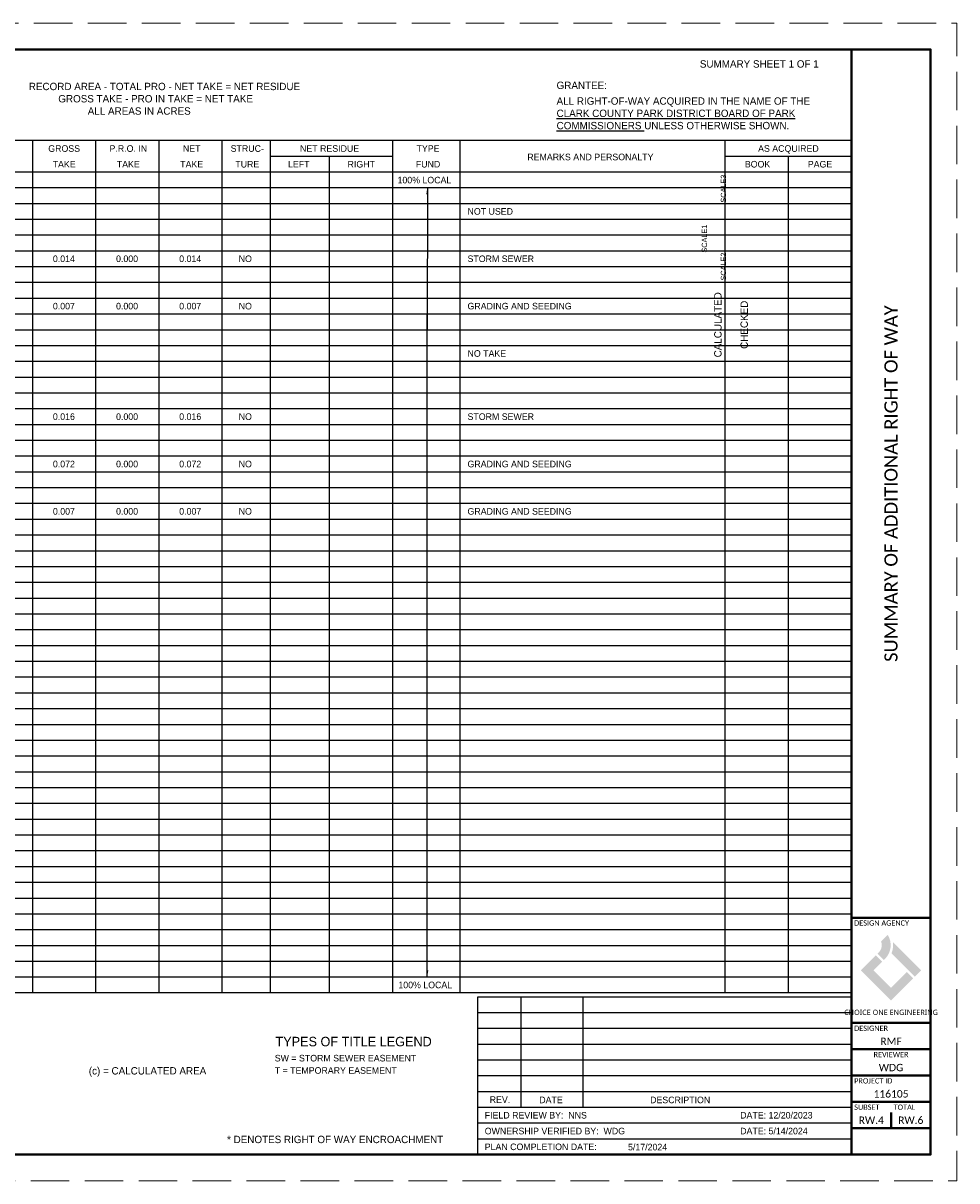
# Paper-space layout 'Layout1' of a CAD drawing. Header units: feet. Extents: x -1.5 to 49.6, y -1.1 to 21.4.
# Tile 2 of 3: x 14.8 to 32.5, y -0.6 to 21.4. Entities that reach past the tile are written whole.
import ezdxf
from ezdxf.enums import TextEntityAlignment as Align

# ---------------------------------------------------------------- set-up
doc = ezdxf.new("R2010")
doc.units = ezdxf.units.FT
doc.header["$MEASUREMENT"] = 0
doc.linetypes.add('DGN Style 3', pattern=[1.025364, 0.732403, -0.292961])
doc.linetypes.add('OhDOT_USTN3', pattern=[0.22, 0.165, -0.055])
for name, color, linetype in [('SH_Border', 7, 'Continuous'), ('SH_Data', 1, 'Continuous'), ('SHEET', 7, 'Continuous')]:
    doc.layers.add(name, color=color, linetype=linetype)
doc.layers.add('SH_Cut_Line', color=7, linetype='OhDOT_USTN3', lineweight=0, plot=False)
doc.layers.add('ST_Text', color=7, linetype='Continuous', lineweight=13)
doc.styles.add('ONE1', font='trebuc.ttf')
doc.styles.add('Slanted-Normal', font='font31.shx', dxfattribs={"height": 0.14})
doc.styles.get("Standard").update_dxf_attribs({"font": 'arial.ttf'})
doc.styles.add('Straight-Normal', font='font30.shx', dxfattribs={"height": 0.14})
doc.styles.add('Style-Calibri', font='calibri.ttf')
doc.styles.add('Text - LeftTop 0.1', font='arial.ttf', dxfattribs={"height": 0.1})
doc.dimstyles.get("Standard").update_dxf_attribs({"dimtxt": 0.18, "dimasz": 0.18, "dimexe": 0.18, "dimexo": 0.0625, "dimgap": 0.09, "dimtad": 0, "dimtih": 1, "dimtoh": 1, "dimdec": 4, "dimzin": 0, "dimdsep": 46, "dimtxsty": 'Standard', "dimcen": 0.09, "dimadec": 0, "dimazin": 0, "dimtfac": 1, "dimtdec": 4, "dimtofl": 0, "dimtmove": 0, "dimatfit": 3, "dimfxl": 1, "dimtolj": 1, "dimtzin": 0, "dimarcsym": 0})

psp = doc.layouts.get("Layout1")

# ---------------------------------------------------------------- hatches: boundary and pattern name
at = {"layer": 'SH_Data', "true_color": 0x82bc00}
h = psp.add_hatch(color=62, dxfattribs=at)
h.dxf.hatch_style = 1
h.set_gradient(color1=(124, 43, 133), color2=(85, 50, 120), rotation=315, tint=1)
h.paths.add_polyline_path([(31.06, 3.925), (31.185, 4.051, -0.353311), (31.137, 3.595), (31.113, 3.571), (30.992, 3.691), (31.017, 3.716, 0.299693)])
h.paths.add_polyline_path([(31.285, 3.914, -0.134467), (31.259, 3.699), (31.583, 3.375), (31.703, 3.255), (31.824, 3.375)])
at = {"layer": 'SH_Data', "true_color": 0x94d500}
h = psp.add_hatch(color=62, dxfattribs=at)
h.dxf.hatch_style = 1
h.paths.add_polyline_path([(31.081, 3.539), (30.96, 3.659), (30.676, 3.375), (30.917, 3.375)])
h.paths.add_polyline_path([(31.671, 3.223), (31.551, 3.343), (31.25, 3.042), (31.25, 2.801)])
at = {"layer": 'SH_Data', "true_color": 0x82bc00}
h = psp.add_hatch(color=62, dxfattribs=at)
h.dxf.hatch_style = 1
h.paths.add_polyline_path([(30.917, 3.375), (30.676, 3.375), (31.25, 2.801), (31.25, 3.042)])

# ---------------------------------------------------------------- linework, layer by layer
at = {"layer": 'SH_Border', "color": 7, "linetype": 'Continuous', "lineweight": 40}
for p, q in [((30.5, -0.125), (30.5, 20.875)), ((30.5, 4.375), (32, 4.375)), ((30.5, 2.375), (32, 2.375)), ((30.5, 1.875), (32, 1.875)), ((30.5, 1.375), (32, 1.375)), ((30.5, 0.875), (32, 0.875)), ((30.5, 0.375), (32, 0.375))]:
    psp.add_line(p, q, dxfattribs=at)
at = {"layer": 'SH_Border', "color": 7, "linetype": 'Continuous'}
for p, q in [((0, 19.15), (30.5, 19.15)), ((14.943, 2.95), (14.943, 19.15)), ((16.143, 2.95), (16.143, 19.15)), ((17.343, 2.95), (17.343, 19.15)), ((18.543, 2.95), (18.543, 19.15)), ((19.463, 2.95), (19.463, 19.15)), ((21.784, 2.95), (21.784, 19.15)), ((23.063, 2.95), (23.063, 19.15)), ((28.1, 2.95), (28.1, 19.15)), ((19.463, 18.85), (21.784, 18.85)), ((20.584, 2.95), (20.584, 18.85)), ((28.1, 18.85), (30.5, 18.85)), ((29.3, 2.95), (29.3, 18.85)), ((0, 18.55), (30.5, 18.55)), ((30.5, 2.95), (0, 2.95)), ((23.401, 2.875), (30.5, 2.875)), ((24.226, 0.775), (24.226, 2.875)), ((25.401, 0.775), (25.401, 2.875)), ((23.401, 1.975), (30.5, 1.975)), ((23.401, 0.475), (30.5, 0.475)), ((23.401, 0.175), (30.5, 0.175))]:
    psp.add_line(p, q, dxfattribs=at)
at = {"layer": 'SH_Border'}
for p, q in [((23.401, 2.575), (30.5, 2.575)), ((23.401, 2.275), (30.5, 2.275)), ((23.401, 1.675), (30.5, 1.675)), ((23.401, 1.375), (30.5, 1.375)), ((23.401, 1.075), (30.5, 1.075)), ((23.401, 0.775), (30.5, 0.775))]:
    psp.add_line(p, q, dxfattribs=at)
at = {"layer": 'SH_Border', "color": 7, "linetype": 'Continuous', "lineweight": 40, "flags": 128}
psp.add_lwpolyline([(0, 20.875), (32, 20.875), (32, -0.125), (0, -0.125), (0, 20.875)], close=True, dxfattribs=at)
at = {"layer": 'SH_Cut_Line', "color": 7, "linetype": 'DGN Style 3', "lineweight": 0, "flags": 128}
psp.add_lwpolyline([(-1.5, -0.625), (32.5, -0.625), (32.5, 21.375), (-1.5, 21.375), (-1.5, -0.625)], close=True, dxfattribs=at)
at = {"layer": 'SH_Data', "color": 1}
for p, q in [((0, 18.25), (30.5, 18.25)), ((0, 17.95), (30.5, 17.95)), ((0, 17.65), (30.5, 17.65)), ((0, 17.35), (30.5, 17.35)), ((0, 17.05), (30.5, 17.05)), ((0, 16.75), (30.5, 16.75)), ((0, 16.45), (30.5, 16.45)), ((0, 16.15), (30.5, 16.15)), ((0, 15.85), (30.5, 15.85)), ((0, 15.55), (30.5, 15.55)), ((0, 15.25), (30.5, 15.25)), ((0, 14.95), (30.5, 14.95)), ((0, 14.65), (30.5, 14.65)), ((0, 14.35), (30.5, 14.35)), ((0, 14.05), (30.5, 14.05)), ((0, 13.75), (30.5, 13.75)), ((0, 13.45), (30.5, 13.45)), ((0, 13.15), (30.5, 13.15)), ((0, 12.85), (30.5, 12.85)), ((0, 12.55), (30.5, 12.55)), ((0, 12.25), (30.5, 12.25)), ((0, 11.95), (30.5, 11.95)), ((0, 11.65), (30.5, 11.65)), ((0, 11.35), (30.5, 11.35)), ((0, 11.05), (30.5, 11.05)), ((0, 10.75), (30.5, 10.75)), ((0, 10.45), (30.5, 10.45)), ((0, 10.15), (30.5, 10.15)), ((0, 9.85), (30.5, 9.85)), ((0, 9.25), (30.5, 9.25)), ((0, 8.95), (30.5, 8.95)), ((0, 8.65), (30.5, 8.65)), ((0, 8.35), (30.5, 8.35)), ((0, 8.05), (30.5, 8.05)), ((0, 7.75), (30.5, 7.75)), ((0, 7.45), (30.5, 7.45)), ((0, 7.15), (30.5, 7.15)), ((0, 6.85), (30.5, 6.85)), ((0, 6.55), (30.5, 6.55)), ((0, 6.25), (30.5, 6.25)), ((0, 5.95), (30.5, 5.95)), ((0, 5.65), (30.5, 5.65)), ((0, 5.35), (30.5, 5.35)), ((0, 5.05), (30.5, 5.05)), ((0, 4.75), (30.5, 4.75)), ((0, 4.45), (30.5, 4.45)), ((0, 4.15), (30.5, 4.15)), ((0, 3.85), (30.5, 3.85)), ((0, 3.55), (30.5, 3.55)), ((0, 3.25), (30.5, 3.25))]:
    psp.add_line(p, q, dxfattribs=at)
at = {"layer": 'SH_Data'}
psp.add_line((0, 9.55), (30.5, 9.55), dxfattribs=at)
at = {"layer": 'SH_Data', "color": 7, "lineweight": 40}
psp.add_line((31.25, 0.375), (31.25, 0.675), dxfattribs=at)
at = {"layer": 'SHEET'}
for p, q in [((23.401, -0.125), (23.401, 2.875)), ((24.575, -0.125), (30.5, -0.125))]:
    psp.add_line(p, q, dxfattribs=at)

# ---------------------------------------------------------------- texts
at = {"layer": 'SH_Data', "color": 1, "style": 'Slanted-Normal'}
for s, height, p in [('GRANTEE:', 0.14, (24.896, 20.123)), ('100%%% LOCAL', 0.125, (21.874, 18.33)), ('NOT USED', 0.125, (23.204, 17.735)), ('NO TAKE', 0.125, (23.204, 15.035)), ('100%%% LOCAL', 0.125, (21.89, 3.035)), ('(c) = CALCULATED AREA', 0.14, (16.009, 1.396))]:
    psp.add_text(s, height=height, dxfattribs=at).set_placement(p)
for s, p in [('GROSS', (15.541, 18.93)), ('P.R.O. IN', (16.76, 18.93)), ('NET', (17.964, 18.93)), ('STRUC-', (19.02, 18.93)), ('NET RESIDUE', (20.584, 18.93)), ('TYPE', (22.454, 18.93)), ('AS ACQUIRED', (29.3, 18.93)), ('TAKE', (15.541, 18.632)), ('TAKE', (16.76, 18.632)), ('TAKE', (17.964, 18.632)), ('TURE', (19.02, 18.632)), ('LEFT', (19.998, 18.632)), ('RIGHT', (21.185, 18.632)), ('FUND', (22.454, 18.632)), ('REMARKS AND PERSONALTY', (25.538, 18.769)), ('BOOK', (28.714, 18.632)), ('PAGE', (29.901, 18.632))]:
    psp.add_text(s, height=0.125, dxfattribs=at).set_placement(p, align=Align.CENTER)
at = {"layer": 'SH_Data', "style": 'Slanted-Normal'}
for s, p in [('0.014', (15.536, 16.835)), ('0.000', (16.736, 16.835)), ('0.014', (17.936, 16.835)), ('NO', (18.982, 16.835)), ('0.007', (15.536, 15.935)), ('0.000', (16.736, 15.935)), ('0.007', (17.936, 15.935)), ('NO', (18.982, 15.935)), ('0.016', (15.536, 13.835)), ('0.000', (16.736, 13.835)), ('0.016', (17.936, 13.835)), ('NO', (18.982, 13.835)), ('0.072', (15.536, 12.935)), ('0.000', (16.736, 12.935)), ('0.072', (17.936, 12.935)), ('NO', (18.982, 12.935)), ('0.007', (15.536, 12.035)), ('0.000', (16.736, 12.035)), ('0.007', (17.936, 12.035)), ('NO', (18.982, 12.035)), ('REV.', (23.82, 0.856)), ('DATE', (24.79, 0.85)), ('DESCRIPTION', (27.244, 0.85)), ('5/17/2024', (26.625, -0.046))]:
    psp.add_text(s, height=0.125, dxfattribs=at).set_placement(p, align=Align.CENTER)
for s, height, p in [('STORM SEWER', 0.125, (23.204, 16.835)), ('GRADING AND SEEDING', 0.125, (23.204, 15.935)), ('STORM SEWER', 0.125, (23.204, 13.835)), ('GRADING AND SEEDING', 0.125, (23.204, 12.935)), ('GRADING AND SEEDING', 0.125, (23.204, 12.035)), ('TYPES OF TITLE LEGEND', 0.18, (19.555, 1.932)), ('SW = STORM SEWER EASEMENT', 0.125, (19.542, 1.644)), ('T = TEMPORARY EASEMENT', 0.125, (19.542, 1.41)), ('FIELD REVIEW BY:  NNS', 0.125, (23.531, 0.559)), ('DATE: 12/20/2023', 0.125, (28.384, 0.559)), ('OWNERSHIP VERIFIED BY:  WDG', 0.125, (23.531, 0.259)), ('DATE: 5/14/2024', 0.125, (28.384, 0.259)), ('PLAN COMPLETION DATE:', 0.125, (23.531, -0.041))]:
    psp.add_text(s, height=height, dxfattribs=at).set_placement(p)
at = {"layer": 'SH_Data', "style": 'ONE1', "width": 0.85}
psp.add_text('CHOICE ONE ENGINEERING', height=0.1, dxfattribs=at).set_placement((31.25, 2.527), align=Align.CENTER)
at = {"layer": 'SH_Data', "color": 1, "char_height": 0.14, "attachment_point": 1, "style": 'Slanted-Normal'}
for s, insert, width in [('SUMMARY SHEET 1 OF 1', (27.618, 20.67), 4.39863), ('RECORD AREA - TOTAL PRO - NET TAKE = NET RESIDUE\\P^IGROSS TAKE - PRO IN TAKE = NET TAKE\\P^I^IALL AREAS IN ACRES', (14.869, 20.242), 8.66201), ('ALL RIGHT-OF-WAY ACQUIRED IN THE NAME OF THE \\P{\\LCLARK COUNTY PARK DISTRICT BOARD OF PARK COMMISSIONERS} UNLESS OTHERWISE SHOWN. ', (24.896, 19.965), 5.6294), ('* DENOTES RIGHT OF WAY ENCROACHMENT', (18.635, 0.232), 6.21059)]:
    psp.add_mtext(s, dxfattribs=dict(at, insert=insert, width=width))
at = {"layer": 'SH_Data', "linetype": 'Continuous', "char_height": 0.1, "line_spacing_factor": 0.6, "style": 'Text - LeftTop 0.1'}
for s, insert, attachment_point in [('\\fCalibri|b0|i0|c00|p39;DESIGN AGENCY', (30.55, 4.325), 1), ('\\fCalibri|b0|i0|c00|p39;DESIGNER', (30.55, 2.325), 1), ('\\fCalibri|b0|i0|c00|p39;REVIEWER', (31.25, 1.825), 2), ('\\fCalibri|b0|i0|c00|p39;PROJECT ID', (30.55, 1.325), 1), ('\\fCalibri|b0|i0|c00|p39;SUBSET', (30.55, 0.825), 1), ('\\fCalibri|b0|i0|c00|p39;TOTAL', (31.3, 0.825), 1)]:
    psp.add_mtext(s, dxfattribs=dict(at, insert=insert, attachment_point=attachment_point))
at = {"layer": 'SH_Data', "style": 'Straight-Normal', "flags": 8}
for tag, text, p in [('SCALE3', '40', (28.066, 18.23)), ('SCALE2', '10', (28.066, 16.75))]:
    psp.add_attdef(tag, text=text, height=0.1, rotation=90, dxfattribs=at).set_placement(p, align=Align.MIDDLE_CENTER)
psp.add_attdef('SCALE1', text='20', height=0.1, rotation=90, dxfattribs=at).set_placement((27.784, 17.28), align=Align.BOTTOM_CENTER)
at = {"layer": 'SH_Data', "style": 'Straight-Normal'}
for tag, text, p in [('CALCULATED', 'CALCULATED', (28.072, 15.643)), ('CHECKED', 'CHECKED', (28.572, 15.643))]:
    psp.add_attdef(tag, text=text, height=0.14, rotation=90, dxfattribs=at).set_placement(p, align=Align.BOTTOM_CENTER)
at = {"layer": 'ST_Text', "color": 7, "linetype": 'Continuous', "lineweight": 0, "insert": (31.25, 12.625), "char_height": 0.25, "attachment_point": 5, "rotation": 90, "line_spacing_factor": 0.6, "style": 'Style-Calibri'}
psp.add_mtext('SUMMARY OF ADDITIONAL RIGHT OF WAY', dxfattribs=at)
at = {"layer": 'ST_Text', "color": 7, "linetype": 'Continuous', "lineweight": 0, "char_height": 0.14, "attachment_point": 5, "line_spacing_factor": 0.6, "style": 'Style-Calibri'}
for s, insert in [('RMF', (31.25, 2.027)), ('WDG', (31.25, 1.527)), ('116105', (31.25, 1.027)), ('RW.4', (30.875, 0.527)), ('RW.6', (31.625, 0.527))]:
    psp.add_mtext(s, dxfattribs=dict(at, insert=insert))

# ---------------------------------------------------------------- leaders
at = {"layer": 'SH_Data', "color": 1}
for points in [[(22.441, 18.25), (22.44, 15.55)], [(22.439, 3.25), (22.44, 15.85)]]:
    psp.add_leader(points, dimstyle='Standard', override={"dimscale": 0.7, "dimgap": 0.09, "dimtad": 0}, dxfattribs=at)

doc.saveas('drawing.dxf')
